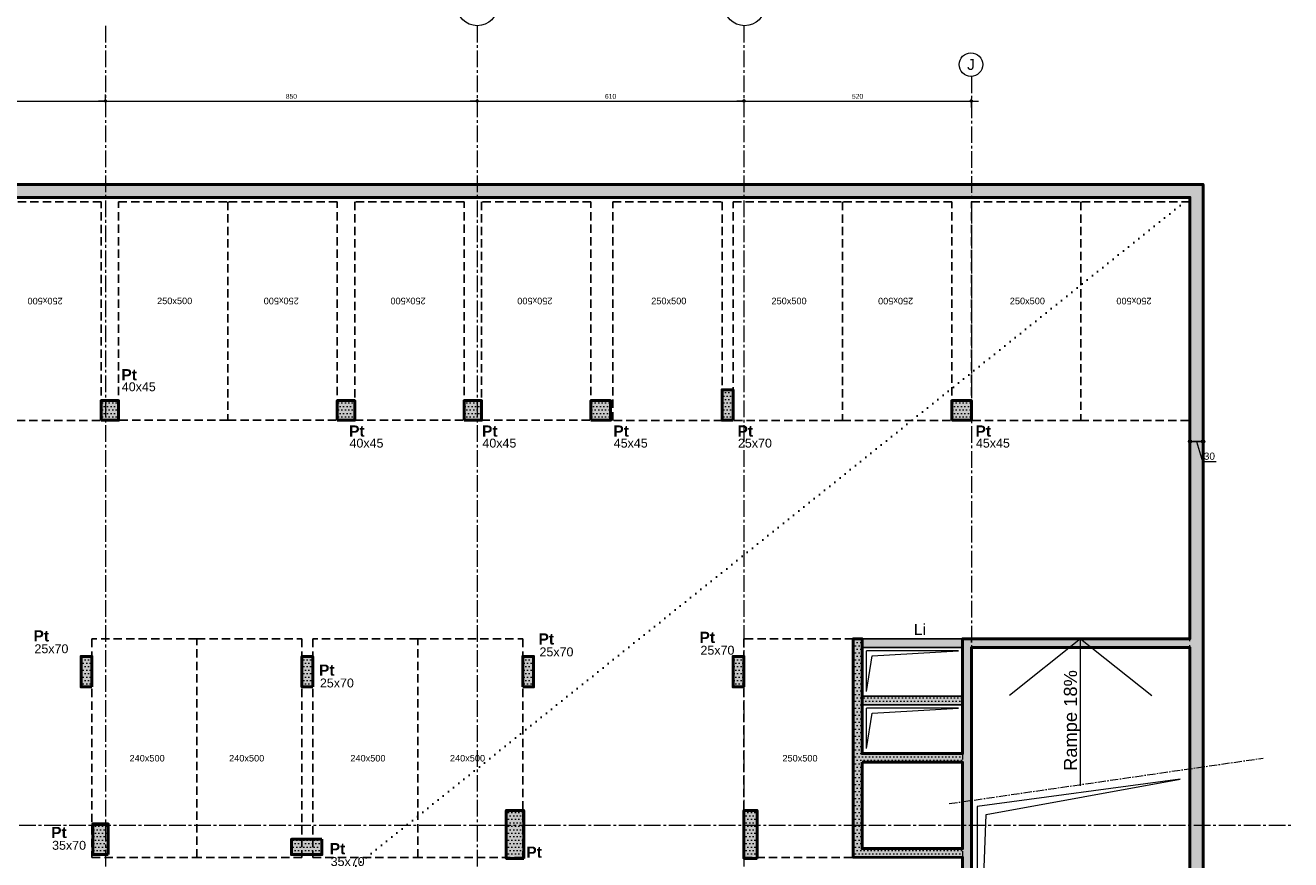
# Model space of a CAD drawing. Header units: millimetres. Extents: x -6159 to 201309, y -25780 to 10326.
# Tile 15 of 128: x 12718 to 15612, y -6609 to -4700. Entities that reach past the tile are written whole.
import ezdxf

# ---------------------------------------------------------------- set-up
doc = ezdxf.new("R2010")
doc.units = ezdxf.units.MM
doc.header["$PDMODE"] = 34
doc.header["$PDSIZE"] = 5
for name, pattern in [('Axes', [28.575, 19.05, -3.175, 3.175, -3.175]), ('CACHE', [9.525, 6.35, -3.175]), ('Caché', [9.525, 6.35, -3.175]), ('Pointillés', [3, 0, -3])]:
    doc.linetypes.add(name, pattern=pattern)
doc.layers.get('DEFPOINTS').update_dxf_attribs({"color": 251})
for name, color, linetype, lineweight in [('A-Kube-Axes', 6, 'Axes', 18), ('A-Kube-Cotations', 7, 'Continuous', 9), ('A-Kube-Divers', 2, 'Continuous', 20), ('A-Kube-Textes', 3, 'Continuous', 30), ('K_5_E- Escalier', 7, 'Continuous', 18), ('S-Kube-Hachure-Impact', 4, 'Caché', 20), ('S-Kube-Structure vue', 3, 'Continuous', 25), ('S-Kube-Stucture coupée', 1, 'Continuous', 50)]:
    doc.layers.add(name, color=color, linetype=linetype, lineweight=lineweight)
doc.layers.add('C-Kube-trait gris', color=8, linetype='Continuous')
doc.layers.add('S-Kube-Pochage coupé', color=252, linetype='Continuous', transparency=0.5)
doc.layers.add('S-Kube-Pochage vu', color=254, linetype='Continuous', transparency=0.5)
doc.styles.add('Arial', font='arial.ttf')
doc.dimstyles.new('50e', dxfattribs={"dimscale": 5, "dimtxt": 2.2, "dimasz": 0.15, "dimexe": 3, "dimexo": 3, "dimgap": 1, "dimtad": 1, "dimrnd": 0.5, "dimzin": 12, "dimdsep": 46, "dimtxsty": 'Arial', "dimblk1": 'ROND30', "dimblk2": 'ROND30', "dimsah": 1, "dimcen": 1.5, "dimclrd": 256, "dimclre": 256, "dimclrt": 256, "dimadec": 3, "dimazin": 3, "dimtfac": 1, "dimtmove": 0, "dimatfit": 0, "dimldrblk": 'ROND30', "dimfxl": 1, "dimtolj": 1, "dimtzin": 4, "dimlwd": -1, "dimlwe": -1, "dimarcsym": 0})
doc.dimstyles.new('75e', dxfattribs={"dimscale": 7.5, "dimtxt": 2.2, "dimasz": 0.15, "dimexe": 2, "dimexo": 3, "dimgap": 0.5, "dimtad": 1, "dimdec": 1, "dimrnd": 0.5, "dimzin": 12, "dimdsep": 46, "dimtxsty": 'Arial', "dimblk1": 'ROND30', "dimblk2": 'ROND30', "dimsah": 1, "dimcen": 1.5, "dimclrd": 256, "dimclre": 256, "dimclrt": 256, "dimadec": 3, "dimazin": 3, "dimtfac": 1, "dimtdec": 1, "dimtmove": 0, "dimatfit": 0, "dimldrblk": 'ROND30', "dimfxl": 5, "dimfxlon": 1, "dimtolj": 1, "dimtzin": 4, "dimlwd": -1, "dimlwe": -1, "dimarcsym": 0})

# ---------------------------------------------------------------- blocks, each defined once
blk = doc.blocks.new('ROND30')
blk.add_line((0, 0), (21.6, 0))
for radius in [3.28, 2.67, 2.07, 1.62, 1.02, 0.412]:
    blk.add_circle((0, 0), radius)
blk = doc.blocks.new('*D9')
at = {"layer": 'A-Kube-Cotations', "transparency": 16777216}
for p, q in [((12361.6, -4873.3), (12361.6, -4858.3)), ((12901.6, -4873.3), (12901.6, -4858.3)), ((12362.4, -4873.3), (12900.9, -4873.3))]:
    blk.add_line(p, q, dxfattribs=at)
at = {"layer": 'DEFPOINTS', "color": 0, "transparency": 16777216}
for p in [(12361.6, -4873.3), (12901.6, -4873.3), (12901.6, -4873.3)]:
    blk.add_point(p, dxfattribs=at)
at = {"layer": 'A-Kube-Cotations', "transparency": 16777216, "xscale": 0.75, "yscale": 0.75, "zscale": 0.75, "rotation": 180}
blk.add_blockref('ROND30', (12361.6, -4873.3), dxfattribs=at)
at = {"layer": 'A-Kube-Cotations', "transparency": 16777216, "xscale": 0.75, "yscale": 0.75, "zscale": 0.75}
blk.add_blockref('ROND30', (12901.6, -4873.3), dxfattribs=at)
at = {"layer": 'A-Kube-Cotations', "transparency": 16777216, "insert": (12631.6, -4862.6), "char_height": 11, "attachment_point": 5, "style": 'Arial'}
blk.add_mtext('\\A1;540', dxfattribs=at)
blk = doc.blocks.new('*D10')
at = {"layer": 'A-Kube-Cotations', "transparency": 16777216}
for p, q in [((12901.6, -4873.3), (12901.6, -4858.3)), ((12902.4, -4873.3), (13751, -4873.3)), ((13751.7, -4868.3), (13751.7, -4888.3))]:
    blk.add_line(p, q, dxfattribs=at)
at = {"layer": 'DEFPOINTS', "color": 0, "transparency": 16777216}
for p in [(13751.7, -4816.9), (12901.6, -4873.3), (13751.7, -4873.3)]:
    blk.add_point(p, dxfattribs=at)
at = {"layer": 'A-Kube-Cotations', "transparency": 16777216, "xscale": 0.75, "yscale": 0.75, "zscale": 0.75, "rotation": 180}
blk.add_blockref('ROND30', (12901.6, -4873.3), dxfattribs=at)
at = {"layer": 'A-Kube-Cotations', "transparency": 16777216, "xscale": 0.75, "yscale": 0.75, "zscale": 0.75}
blk.add_blockref('ROND30', (13751.7, -4873.3), dxfattribs=at)
at = {"layer": 'A-Kube-Cotations', "transparency": 16777216, "insert": (13326.7, -4862.6), "char_height": 11, "attachment_point": 5, "style": 'Arial'}
blk.add_mtext('\\A1;850', dxfattribs=at)
blk = doc.blocks.new('*D11')
at = {"layer": 'A-Kube-Cotations', "transparency": 16777216}
for p, q in [((13751.7, -4868.3), (13751.7, -4888.3)), ((13752.5, -4873.3), (14360.9, -4873.3)), ((14361.6, -4868.3), (14361.6, -4888.3))]:
    blk.add_line(p, q, dxfattribs=at)
at = {"layer": 'DEFPOINTS', "color": 0, "transparency": 16777216}
for p in [(13751.7, -4816.9), (14361.6, -4816.9), (14361.6, -4873.3)]:
    blk.add_point(p, dxfattribs=at)
at = {"layer": 'A-Kube-Cotations', "transparency": 16777216, "xscale": 0.75, "yscale": 0.75, "zscale": 0.75, "rotation": 180}
blk.add_blockref('ROND30', (13751.7, -4873.3), dxfattribs=at)
at = {"layer": 'A-Kube-Cotations', "transparency": 16777216, "xscale": 0.75, "yscale": 0.75, "zscale": 0.75}
blk.add_blockref('ROND30', (14361.6, -4873.3), dxfattribs=at)
at = {"layer": 'A-Kube-Cotations', "transparency": 16777216, "insert": (14056.7, -4862.6), "char_height": 11, "attachment_point": 5, "style": 'Arial'}
blk.add_mtext('\\A1;610', dxfattribs=at)
blk = doc.blocks.new('*D12')
at = {"layer": 'A-Kube-Cotations', "transparency": 16777216}
for p, q in [((14361.6, -4868.3), (14361.6, -4888.3)), ((14362.4, -4873.3), (14880.9, -4873.3)), ((14881.6, -4868.3), (14881.6, -4888.3))]:
    blk.add_line(p, q, dxfattribs=at)
at = {"layer": 'DEFPOINTS', "color": 0, "transparency": 16777216}
for p in [(14361.6, -4816.9), (14881.6, -4816.9), (14881.6, -4873.3)]:
    blk.add_point(p, dxfattribs=at)
at = {"layer": 'A-Kube-Cotations', "transparency": 16777216, "xscale": 0.75, "yscale": 0.75, "zscale": 0.75, "rotation": 180}
blk.add_blockref('ROND30', (14361.6, -4873.3), dxfattribs=at)
at = {"layer": 'A-Kube-Cotations', "transparency": 16777216, "xscale": 0.75, "yscale": 0.75, "zscale": 0.75}
blk.add_blockref('ROND30', (14881.6, -4873.3), dxfattribs=at)
at = {"layer": 'A-Kube-Cotations', "transparency": 16777216, "insert": (14621.6, -4862.6), "char_height": 11, "attachment_point": 5, "style": 'Arial'}
blk.add_mtext('\\A1;520', dxfattribs=at)
blk = doc.blocks.new('240014 - AXES S-2  S-1')
at = {"layer": 'A-Kube-Axes', "ltscale": 2}
for points in [[(23465.8, -4701.1), (23465.8, -12920.9)], [(24315.9, -4701.1), (24315.9, -12922.7)], [(24925.9, -4701.1), (24925.9, -12922.7)], [(25445.9, -4817.1), (25445.9, -12922.7)], [(20411, -6530.4), (26176.2, -6530.4)]]:
    blk.add_lwpolyline(points, dxfattribs=at)
at = {"layer": 'A-Kube-Axes', "linetype": 'Continuous'}
for centre, radius in [((24316.1, -4654.2), 46.9), ((24927.3, -4654.2), 46.9), ((25445, -4790.2), 26.9)]:
    blk.add_circle(centre, radius, dxfattribs=at)
at = {"layer": 'A-Kube-Axes', "insert": (25445, -4790), "char_height": 25, "attachment_point": 5, "style": 'Arial'}
blk.add_mtext('J', dxfattribs=at)
blk = doc.blocks.new('*D76')
at = {"layer": 'A-Kube-Cotations', "transparency": 16777216}
for p, q in [((15380.5, -5652.2), (15379.4, -5652.2)), ((15381.6, -5652.2), (15381.6, -5667.2)), ((15381.6, -5652.2), (15411.6, -5652.2)), ((15381.6, -5652.2), (15411.6, -5652.2)), ((15396.6, -5652.2), (15410.4, -5698.1)), ((15411.6, -5652.2), (15411.6, -5667.2)), ((15412.8, -5652.2), (15413.9, -5652.2)), ((15410.4, -5698.1), (15441.5, -5698.1))]:
    blk.add_line(p, q, dxfattribs=at)
at = {"layer": 'DEFPOINTS', "color": 0, "transparency": 16777216}
for p in [(15381.6, -5652.2), (15411.6, -5652.2), (15411.6, -5652.2)]:
    blk.add_point(p, dxfattribs=at)
at = {"layer": 'A-Kube-Cotations', "transparency": 16777216, "xscale": 1.125, "yscale": 1.125, "zscale": 1.125}
blk.add_blockref('ROND30', (15381.6, -5652.2), dxfattribs=at)
at = {"layer": 'A-Kube-Cotations', "transparency": 16777216, "xscale": 1.125, "yscale": 1.125, "zscale": 1.125, "rotation": 180}
blk.add_blockref('ROND30', (15411.6, -5652.2), dxfattribs=at)
at = {"layer": 'A-Kube-Cotations', "transparency": 16777216, "insert": (15426, -5686), "char_height": 16.5, "attachment_point": 5, "style": 'Arial'}
blk.add_mtext('\\A1;30', dxfattribs=at)
blk = doc.blocks.new('A$C8d4785f2')
h = blk.add_hatch()
h.set_pattern_fill('DOTS', color=256, scale=5)
h.paths.add_polyline_path([(0, -2916.1), (-256.3, -2916.1), (-256.3, -3171.1), (0, -3171.1)], flags=16)
h.paths.add_polyline_path([(0, -2626.1), (-256.3, -2626.1), (-256.3, -2881.1), (0, -2881.1)], flags=16)
h.paths.add_polyline_path([(0, -2336.1), (-256.3, -2336.1), (-256.3, -2591.1), (0, -2591.1)], flags=16)
h.paths.add_polyline_path([(0, -2046.1), (-256.3, -2046.1), (-256.3, -2301.1), (0, -2301.1)], flags=16)
h.paths.add_polyline_path([(5080, -4016.9), (5050, -4016.9), (5050, -30), (530, -30), (530, -406.2), (510, -406.2), (510, -30), (30, -30), (30, -516.9), (510, -516.9), (510, -507.2), (530, -507.2), (530, -536.9), (30, -536.9), (30, -4016.9), (0, -4016.9), (0, -3206.1), (-276.3, -3206.1), (-276.3, -2011.1), (0, -2011.1), (0, 0), (5080, 0)])
h = blk.add_hatch()
h.set_pattern_fill('DOTS', color=256, scale=5)
h.paths.add_polyline_path([(4005, -539.8), (4005, -469.8), (3980, -469.8), (3980, -539.8)], flags=17)
h = blk.add_hatch()
h.set_pattern_fill('DOTS', color=256, scale=5)
h.paths.add_polyline_path([(2560, -539.8), (2600, -539.8), (2600, -494.8), (2560, -494.8)], flags=17)
h = blk.add_hatch()
h.set_pattern_fill('DOTS', color=256, scale=5)
h.paths.add_polyline_path([(3100, -539.8), (3140, -539.8), (3140, -494.8), (3100, -494.8)], flags=17)
h = blk.add_hatch()
h.set_pattern_fill('DOTS', color=256, scale=5)
h.paths.add_polyline_path([(3390, -539.8), (3430, -539.8), (3430, -494.8), (3390, -494.8)], flags=17)
h = blk.add_hatch()
h.set_pattern_fill('DOTS', color=256, scale=5)
h.paths.add_polyline_path([(3680, -539.8), (3725, -539.8), (3725, -494.8), (3680, -494.8)], flags=17)
h = blk.add_hatch()
h.set_pattern_fill('DOTS', color=256, scale=5)
h.paths.add_polyline_path([(4505, -539.8), (4550, -539.8), (4550, -494.8), (4505, -494.8)], flags=17)
h = blk.add_hatch()
h.set_pattern_fill('DOTS', color=256, scale=5)
h.paths.add_polyline_path([(4530, -1540.1), (4280, -1539.4), (4280, -1039.7), (4300, -1039.7), (4300, -1056.6), (4300, -1170.8), (4530, -1170.8), (4530, -1056.6), (4530, -1039.8)], flags=17)
h.paths.add_polyline_path([(4300, -1190.8), (4530, -1190.8), (4530, -1302.3), (4300, -1302.3)], flags=16)
h.paths.add_polyline_path([(4300, -1322.3), (4530, -1322.3), (4530, -1519.8), (4300, -1519.8)], flags=16)
h = blk.add_hatch()
h.set_pattern_fill('DOTS', color=256, scale=5)
h.paths.add_polyline_path([(4530, -1540.1), (4530, -3191.2), (4550, -3191.2), (4550, -1039.8), (4530, -1039.8)])
h = blk.add_hatch()
h.set_pattern_fill('DOTS', color=256, scale=5)
h.paths.add_polyline_path([(2539, -1149.6), (2539, -1079.6), (2514, -1079.6), (2514, -1149.6)], flags=17)
h = blk.add_hatch()
h.set_pattern_fill('DOTS', color=256, scale=5)
h.paths.add_polyline_path([(3044, -1149.6), (3044, -1079.6), (3019, -1079.6), (3019, -1149.6)], flags=17)
h = blk.add_hatch()
h.set_pattern_fill('DOTS', color=256, scale=5)
h.paths.add_polyline_path([(3524, -1149.6), (3524, -1079.6), (3549, -1079.6), (3549, -1149.6)], flags=17)
h = blk.add_hatch()
h.set_pattern_fill('DOTS', color=256, scale=5)
h.paths.add_polyline_path([(4030, -1149.6), (4030, -1079.6), (4005, -1079.6), (4005, -1149.6)], flags=17)
h = blk.add_hatch()
h.set_pattern_fill('DOTS', color=256, scale=5)
h.paths.add_polyline_path([(3526.5, -1543), (3526.5, -1433), (3486.5, -1433), (3486.5, -1543)], flags=17)
h = blk.add_hatch()
h.set_pattern_fill('DOTS', color=256, scale=5)
h.paths.add_polyline_path([(4060, -1543), (4060, -1433), (4030, -1433), (4030, -1543)], flags=17)
h = blk.add_hatch()
h.set_pattern_fill('DOTS', color=256, scale=5)
h.paths.add_polyline_path([(2576, -1533.4), (2576, -1463.4), (2541, -1463.4), (2541, -1533.4)], flags=17)
h = blk.add_hatch()
h.set_pattern_fill('DOTS', color=256, scale=5)
h.paths.add_polyline_path([(3065, -1498.4), (2995, -1498.4), (2995, -1533.4), (3065, -1533.4)], flags=17)
at = {"ltscale": 3}
for points in [[(5080, -4016.9), (5050, -4016.9), (5050, -30), (530, -30), (530, -406.2), (510, -406.2), (510, -30), (30, -30), (30, -516.9), (510, -516.9), (510, -507.2), (530, -507.2), (530, -536.9), (30, -536.9), (30, -4016.9), (0, -4016.9), (0, -3206.1), (-276.3, -3206.1), (-276.3, -2011.1), (0, -2011.1), (0, 0), (5080, 0)], [(4005, -539.8), (4005, -469.8), (3980, -469.8), (3980, -539.8)], [(2560, -539.8), (2600, -539.8), (2600, -494.8), (2560, -494.8)], [(3100, -539.8), (3140, -539.8), (3140, -494.8), (3100, -494.8)], [(3390, -539.8), (3430, -539.8), (3430, -494.8), (3390, -494.8)], [(3680, -539.8), (3725, -539.8), (3725, -494.8), (3680, -494.8)], [(4505, -539.8), (4550, -539.8), (4550, -494.8), (4505, -494.8)], [(4530, -1540.1), (4280, -1539.4), (4280, -1039.7), (4300, -1039.7), (4300, -1056.6), (4300, -1170.8), (4530, -1170.8), (4530, -1056.6), (4530, -1039.8)], [(4530, -1540.1), (4530, -3191.2), (4550, -3191.2), (4550, -1039.8), (4530, -1039.8)], [(2539, -1149.6), (2539, -1079.6), (2514, -1079.6), (2514, -1149.6)], [(3044, -1149.6), (3044, -1079.6), (3019, -1079.6), (3019, -1149.6)], [(3524, -1149.6), (3524, -1079.6), (3549, -1079.6), (3549, -1149.6)], [(4030, -1149.6), (4030, -1079.6), (4005, -1079.6), (4005, -1149.6)], [(4300, -1190.8), (4530, -1190.8), (4530, -1302.3), (4300, -1302.3)], [(4300, -1322.3), (4530, -1322.3), (4530, -1519.8), (4300, -1519.8)], [(3526.5, -1543), (3526.5, -1433), (3486.5, -1433), (3486.5, -1543)], [(4060, -1543), (4060, -1433), (4030, -1433), (4030, -1543)], [(2576, -1533.4), (2576, -1463.4), (2541, -1463.4), (2541, -1533.4)], [(3065, -1498.4), (2995, -1498.4), (2995, -1533.4), (3065, -1533.4)]]:
    blk.add_lwpolyline(points, close=True, dxfattribs=at)

msp = doc.modelspace()

# ---------------------------------------------------------------- hatches: boundary and pattern name
at = {"layer": 'S-Kube-Pochage coupé'}
h = msp.add_hatch(color=256, dxfattribs=at)
h.dxf.hatch_style = 1
h.paths.add_polyline_path([(15411.649, -5063.982), (10331.649, -5063.982), (10331.649, -6530.172), (10361.649, -6530.172), (10361.649, -5601.065), (10861.649, -5601.065), (10861.649, -5573.982), (10861.649, -5571.146), (10841.649, -5571.146), (10841.649, -5580.853), (10361.649, -5580.853), (10361.649, -5093.982), (10841.649, -5093.982), (10841.649, -5470.146), (10861.649, -5470.146), (10861.649, -5093.982), (15411.649, -5093.982)])
h = msp.add_hatch(color=256, dxfattribs=at)
h.dxf.hatch_style = 1
h.paths.add_polyline_path([(15411.649, -5093.982), (15381.649, -5093.982), (15381.649, -8678.371), (14361.649, -8678.371), (14361.424, -8698.371), (15381.424, -8698.371), (15381.649, -9081.05), (15411.649, -9081.05), (15411.649, -8673.131)])
h = msp.add_hatch(color=256, dxfattribs=at)
h.dxf.hatch_style = 1
h.paths.add_polyline_path([(14336.655, -5533.782), (14311.655, -5533.782), (14311.655, -5603.782), (14336.655, -5603.782)])
h = msp.add_hatch(color=256, dxfattribs=at)
h.dxf.hatch_style = 1
h.paths.add_polyline_path([(12931.655, -5558.782), (12891.655, -5558.782), (12891.655, -5603.782), (12931.655, -5603.782)])
h = msp.add_hatch(color=256, dxfattribs=at)
h.dxf.hatch_style = 1
h.paths.add_polyline_path([(13471.655, -5558.782), (13431.655, -5558.782), (13431.655, -5603.782), (13471.655, -5603.782)])
h = msp.add_hatch(color=256, dxfattribs=at)
h.dxf.hatch_style = 1
h.paths.add_polyline_path([(13761.655, -5558.782), (13721.655, -5558.782), (13721.655, -5603.782), (13761.655, -5603.782)])
h = msp.add_hatch(color=256, dxfattribs=at)
h.dxf.hatch_style = 1
h.paths.add_polyline_path([(14056.655, -5558.782), (14011.655, -5558.782), (14011.655, -5603.782), (14056.655, -5603.782)])
h = msp.add_hatch(color=256, dxfattribs=at)
h.dxf.hatch_style = 1
h.paths.add_polyline_path([(14881.655, -5558.782), (14836.655, -5558.782), (14836.655, -5603.782), (14881.655, -5603.782)])
h = msp.add_hatch(color=256, dxfattribs=at)
h.dxf.hatch_style = 1
h.paths.add_polyline_path([(15381.648, -6103.744), (14861.649, -6103.74), (14861.649, -6366.244), (14631.649, -6366.244), (14631.649, -6103.747), (14611.649, -6103.74), (14611.65, -6603.416), (14861.649, -6604.071), (14861.198, -8255.379), (14881.198, -8255.379), (14881.644, -6123.826), (15381.649, -6123.826)])
h.paths.add_polyline_path([(14631.649, -6583.744), (14631.649, -6386.244), (14861.649, -6386.244), (14861.649, -6583.744)], flags=16)
h = msp.add_hatch(color=256, dxfattribs=at)
h.dxf.hatch_style = 1
h.paths.add_polyline_path([(12870.631, -6143.982), (12845.631, -6143.982), (12845.631, -6213.982), (12870.631, -6213.982)])
h = msp.add_hatch(color=256, dxfattribs=at)
h.dxf.hatch_style = 1
h.paths.add_polyline_path([(13375.631, -6143.982), (13350.631, -6143.982), (13350.631, -6213.982), (13375.631, -6213.982)])
h = msp.add_hatch(color=256, dxfattribs=at)
h.dxf.hatch_style = 1
h.paths.add_polyline_path([(13880.631, -6143.982), (13855.631, -6143.982), (13855.631, -6213.982), (13880.631, -6213.982)])
h = msp.add_hatch(color=256, dxfattribs=at)
h.dxf.hatch_style = 1
h.paths.add_polyline_path([(14361.649, -6143.982), (14336.649, -6143.982), (14336.649, -6213.982), (14361.649, -6213.982)])
h = msp.add_hatch(color=256, dxfattribs=at)
h.dxf.hatch_style = 1
h.paths.add_polyline_path([(13858.101, -6496.281), (13818.101, -6496.281), (13818.101, -6606.281), (13858.101, -6606.281)])
h = msp.add_hatch(color=256, dxfattribs=at)
h.dxf.hatch_style = 1
h.paths.add_polyline_path([(14391.649, -6496.281), (14361.649, -6496.281), (14361.649, -6606.281), (14391.649, -6606.281)])
h = msp.add_hatch(color=256, dxfattribs=at)
h.dxf.hatch_style = 1
h.paths.add_polyline_path([(12907.761, -6527.394), (12872.649, -6527.394), (12872.649, -6597.394), (12907.761, -6597.394)])
h = msp.add_hatch(color=256, dxfattribs=at)
h.dxf.hatch_style = 1
h.paths.add_polyline_path([(13326.648, -6562.394), (13326.648, -6597.394), (13396.649, -6597.394), (13396.649, -6562.394)])
at = {"layer": 'S-Kube-Pochage vu'}
h = msp.add_hatch(color=256, dxfattribs=at)
h.dxf.hatch_style = 1
h.paths.add_polyline_path([(14861.649, -6103.826), (14631.649, -6103.744), (14631.649, -6123.744), (14861.649, -6123.826)])
h = msp.add_hatch(color=256, dxfattribs=at)
h.dxf.hatch_style = 1
h.paths.add_polyline_path([(14861.649, -6234.744), (14631.649, -6234.744), (14631.649, -6254.744), (14861.649, -6254.744)])

# ---------------------------------------------------------------- linework, layer by layer
at = {"layer": 'A-Kube-Divers'}
for points in [[(15131.649, -6103.744), (14969.172, -6233.724)], [(15131.649, -6440.353), (15131.649, -6103.744)], [(15131.649, -6103.744), (15294.125, -6233.724)], [(14851.992, -6131.021), (14641.6, -6131.021)], [(14641.6, -6223.986), (14641.6, -6131.021)], [(14641.6, -6223.986), (14654.623, -6142.633), (14851.992, -6131.021)], [(14851.992, -6262.152), (14641.6, -6262.152)], [(14641.6, -6355.116), (14641.6, -6262.152)], [(14641.6, -6355.116), (14654.623, -6273.763), (14851.992, -6262.152)], [(14895.141, -6487.717), (14894.928, -7052.035), (14915.469, -6505.542), (15359.374, -6424.671)], [(15359.374, -6424.671), (14895.141, -6487.717)]]:
    msp.add_lwpolyline(points, dxfattribs=at)
at = {"layer": 'A-Kube-Textes', "linetype": 'Pointillés', "ltscale": 5}
msp.add_lwpolyline([(12719.799, -7227.766), (15381.649, -5093.982)], dxfattribs=at)
at = {"layer": 'C-Kube-trait gris', "linetype": 'CACHE', "ltscale": 3}
for points in [[(12891.649, -5103.982), (12641.649, -5103.982), (12641.649, -5603.982), (12891.649, -5603.982)], [(12931.655, -5103.782), (13181.655, -5103.782), (13181.655, -5603.782), (12931.655, -5603.782)], [(13431.655, -5103.782), (13181.655, -5103.782), (13181.655, -5603.782), (13431.655, -5603.782)], [(13721.655, -5103.782), (13471.655, -5103.782), (13471.655, -5603.782), (13721.655, -5603.782)], [(14011.655, -5103.782), (13761.655, -5103.782), (13761.655, -5603.782), (14011.655, -5603.782)], [(14061.655, -5103.982), (14311.655, -5103.982), (14311.655, -5603.982), (14061.655, -5603.982)], [(14336.655, -5103.982), (14586.655, -5103.982), (14586.655, -5603.982), (14336.655, -5603.982)], [(14836.655, -5103.982), (14586.655, -5103.982), (14586.655, -5603.982), (14836.655, -5603.982)], [(14881.655, -5103.982), (15131.655, -5103.982), (15131.655, -5603.982), (14881.655, -5603.982)], [(15381.655, -5103.982), (15131.655, -5103.982), (15131.655, -5603.982), (15381.655, -5603.982)], [(12870.631, -6603.982), (13110.631, -6603.982), (13110.631, -6103.982), (12870.631, -6103.982)], [(13350.631, -6603.982), (13110.631, -6603.982), (13110.631, -6103.982), (13350.631, -6103.982)], [(13375.631, -6603.982), (13615.631, -6603.982), (13615.631, -6103.982), (13375.631, -6103.982)], [(13855.631, -6603.982), (13615.631, -6603.982), (13615.631, -6103.982), (13855.631, -6103.982)], [(14361.649, -6603.982), (14611.649, -6603.982), (14611.649, -6103.982), (14361.649, -6103.982)]]:
    msp.add_lwpolyline(points, close=True, dxfattribs=at)
at = {"layer": 'K_5_E- Escalier', "linetype": 'Axes'}
msp.add_lwpolyline([(14831.284, -6480.822), (15548.713, -6376.746)], dxfattribs=at)
at = {"layer": 'S-Kube-Structure vue'}
for points in [[(14631.649, -6103.744), (14861.649, -6103.826)], [(14631.649, -6123.744), (14861.649, -6123.826)], [(14861.649, -6234.744), (14631.649, -6234.744)], [(14631.649, -6254.744), (14861.649, -6254.744)]]:
    msp.add_lwpolyline(points, dxfattribs=at)
at = {"layer": 'S-Kube-Stucture coupée'}
msp.add_lwpolyline([(10861.649, -5093.982), (15381.649, -5093.982), (15381.649, -6103.744), (14861.649, -6103.744), (14861.649, -6366.244), (14631.649, -6366.244), (14631.649, -6103.747), (14611.649, -6103.74), (14611.65, -6603.416), (14861.649, -6604.071), (14861.198, -8255.379), (14881.198, -8255.379), (14881.644, -6123.826), (15381.649, -6123.826), (15381.649, -8678.371), (14361.198, -8678.371), (14361.198, -8698.371), (15381.649, -8698.371), (15381.649, -9081.05), (15411.649, -9081.05), (15411.649, -5063.982), (10331.649, -5063.982)], dxfattribs=at)
for points in [[(14336.655, -5603.782), (14336.655, -5533.782), (14311.655, -5533.782), (14311.655, -5603.782)], [(12891.655, -5603.782), (12931.655, -5603.782), (12931.655, -5558.782), (12891.655, -5558.782)], [(13431.655, -5603.782), (13471.655, -5603.782), (13471.655, -5558.782), (13431.655, -5558.782)], [(13721.655, -5603.782), (13761.655, -5603.782), (13761.655, -5558.782), (13721.655, -5558.782)], [(14011.655, -5603.782), (14056.655, -5603.782), (14056.655, -5558.782), (14011.655, -5558.782)], [(14836.655, -5603.782), (14881.655, -5603.782), (14881.655, -5558.782), (14836.655, -5558.782)], [(12870.631, -6213.982), (12870.631, -6143.982), (12845.631, -6143.982), (12845.631, -6213.982)], [(13375.631, -6213.982), (13375.631, -6143.982), (13350.631, -6143.982), (13350.631, -6213.982)], [(13855.631, -6213.982), (13855.631, -6143.982), (13880.631, -6143.982), (13880.631, -6213.982)], [(14361.649, -6213.982), (14361.649, -6143.982), (14336.649, -6143.982), (14336.649, -6213.982)], [(14631.649, -6386.244), (14861.649, -6386.244), (14861.649, -6583.744), (14631.649, -6583.744)], [(13858.101, -6606.282), (13858.101, -6496.282), (13818.101, -6496.282), (13818.101, -6606.282)], [(14391.649, -6606.271), (14391.649, -6496.271), (14361.649, -6496.293), (14361.649, -6606.293)], [(12907.761, -6597.394), (12907.761, -6527.394), (12872.649, -6527.394), (12872.649, -6597.394)], [(13396.649, -6562.394), (13326.649, -6562.394), (13326.649, -6597.394), (13396.649, -6597.394)]]:
    msp.add_lwpolyline(points, close=True, dxfattribs=at)

# ---------------------------------------------------------------- block references
at = {"layer": 'A-Kube-Axes'}
msp.add_blockref('240014 - AXES S-2  S-1', (-10564.234, 0.2), dxfattribs=at)
at = {"layer": 'S-Kube-Hachure-Impact'}
msp.add_blockref('A$C8d4785f2', (10331.649, -5063.982), dxfattribs=at)

# ---------------------------------------------------------------- texts
at = {"layer": 'A-Kube-Divers', "insert": (15093.228, -6406.072), "char_height": 30, "attachment_point": 1, "rotation": 90, "style": 'Arial'}
msp.add_mtext_dynamic_manual_height_columns('Rampe 18%', width=965.30057, gutter_width=75, heights=[11.852], dxfattribs=at)
at = {"layer": 'A-Kube-Textes', "style": 'Arial'}
for s, insert, char_height, attachment_point in [('{\\fArial|b1|i0|c0|p34;Pt}', (12973.595, -5499.637), 25.5, 6), ('40x45', (12938.922, -5527.267), 20.4, 4), ('{\\fArial|b1|i0|c0|p34;Pt}', (13494.32, -5628.534), 25.5, 6), ('{\\fArial|b1|i0|c0|p34;Pt}', (13798.227, -5628.534), 25.5, 6), ('{\\fArial|b1|i0|c0|p34;Pt}', (14098.572, -5628.534), 25.5, 6), ('{\\fArial|b1|i0|c0|p34;Pt}', (14382.588, -5628.534), 25.5, 6), ('{\\fArial|b1|i0|c0|p34;Pt}', (14926.793, -5628.534), 25.5, 6), ('40x45', (13459.646, -5656.163), 20.4, 4), ('40x45', (13763.554, -5656.163), 20.4, 4), ('45x45', (14063.898, -5656.163), 20.4, 4), ('25x70', (14347.915, -5656.163), 20.4, 4), ('45x45', (14892.119, -5656.163), 20.4, 4), ('Li', (14777.779, -6082.408), 25.5, 6), ('{\\fArial|b1|i0|c0|p34;Pt}', (12772.593, -6097.13), 25.5, 6), ('{\\fArial|b1|i0|c0|p34;Pt}', (13927.513, -6104.23), 25.5, 6), ('{\\fArial|b1|i0|c0|p34;Pt}', (14295.632, -6100.529), 25.5, 6), ('25x70', (12739.159, -6126.625), 20.4, 4), ('25x70', (13894.079, -6133.838), 20.4, 4), ('25x70', (14262.199, -6130.024), 20.4, 4), ('{\\fArial|b1|i0|c0|p34;Pt}', (13425.394, -6175.5), 25.5, 6), ('25x70', (13391.961, -6204.995), 20.4, 4), ('{\\fArial|b1|i0|c0|p34;Pt}', (12812.953, -6546.892), 25.5, 6), ('35x70', (12779.519, -6576.387), 20.4, 4), ('{\\fArial|b1|i0|c0|p34;Pt}', (13450.006, -6584.097), 25.5, 6), ('{\\fArial|b1|i0|c0|p34;Pt}', (13899.584, -6592.018), 25.5, 6), ('35x70', (13416.572, -6613.592), 20.4, 4)]:
    msp.add_mtext(s, dxfattribs=dict(at, insert=insert, char_height=char_height, attachment_point=attachment_point))
at = {"layer": 'C-Kube-trait gris', "char_height": 15, "style": 'Arial'}
for s, insert, attachment_point in [('250x500', (13059.792, -5323.072), 2), ('250x500', (14189.792, -5323.272), 2), ('250x500', (14464.792, -5323.272), 2), ('250x500', (15009.792, -5323.272), 2), ('240x500', (12996.793, -6384.692), 8), ('240x500', (13224.468, -6384.692), 8), ('240x500', (13501.793, -6384.692), 8), ('240x500', (13729.468, -6384.692), 8), ('250x500', (14489.786, -6384.692), 8)]:
    msp.add_mtext(s, dxfattribs=dict(at, insert=insert, attachment_point=attachment_point))
at = {"layer": 'C-Kube-trait gris', "char_height": 15, "attachment_point": 8, "rotation": 180, "style": 'Arial'}
for insert in [(12763.512, -5323.272), (13303.518, -5323.072), (13593.518, -5323.072), (13883.518, -5323.072), (14708.518, -5323.272), (15253.518, -5323.272)]:
    msp.add_mtext('250x500', dxfattribs=dict(at, insert=insert))

# ---------------------------------------------------------------- dimensions: what is measured, and where the dimension line sits
at = {"layer": 'A-Kube-Cotations'}
for base, p1, p2, dimstyle, override, picture, middle in [((13751.726, -4873.25), (12901.649, -4873.25), (13751.726, -4816.908), '50e', {"dimfxlon": 1}, '*D10', (13326.687, -4862.634)), ((14361.649, -4873.25), (13751.726, -4816.908), (14361.649, -4816.908), '50e', {"dimfxlon": 1}, '*D11', (14056.687, -4862.634)), ((14881.649, -4873.25), (14361.649, -4816.908), (14881.649, -4816.908), '50e', {"dimfxlon": 1}, '*D12', (14621.649, -4862.634)), ((12901.649, -4873.25), (12361.649, -4873.25), (12901.649, -4873.25), '50e', {"dimfxlon": 1}, '*D9', (12631.649, -4862.634)), ((15411.649, -5652.23), (15381.649, -5652.23), (15411.649, -5652.23), '75e', {"dimtmove": 1}, '*D76', (15414.174, -5685.965))]:
    dim = msp.add_linear_dim(base=base, p1=p1, p2=p2, dimstyle=dimstyle, override=override, dxfattribs=at)
    dim.commit()
    dim.dimension.update_dxf_attribs({"geometry": picture, "text_midpoint": middle})

doc.saveas('drawing.dxf')
